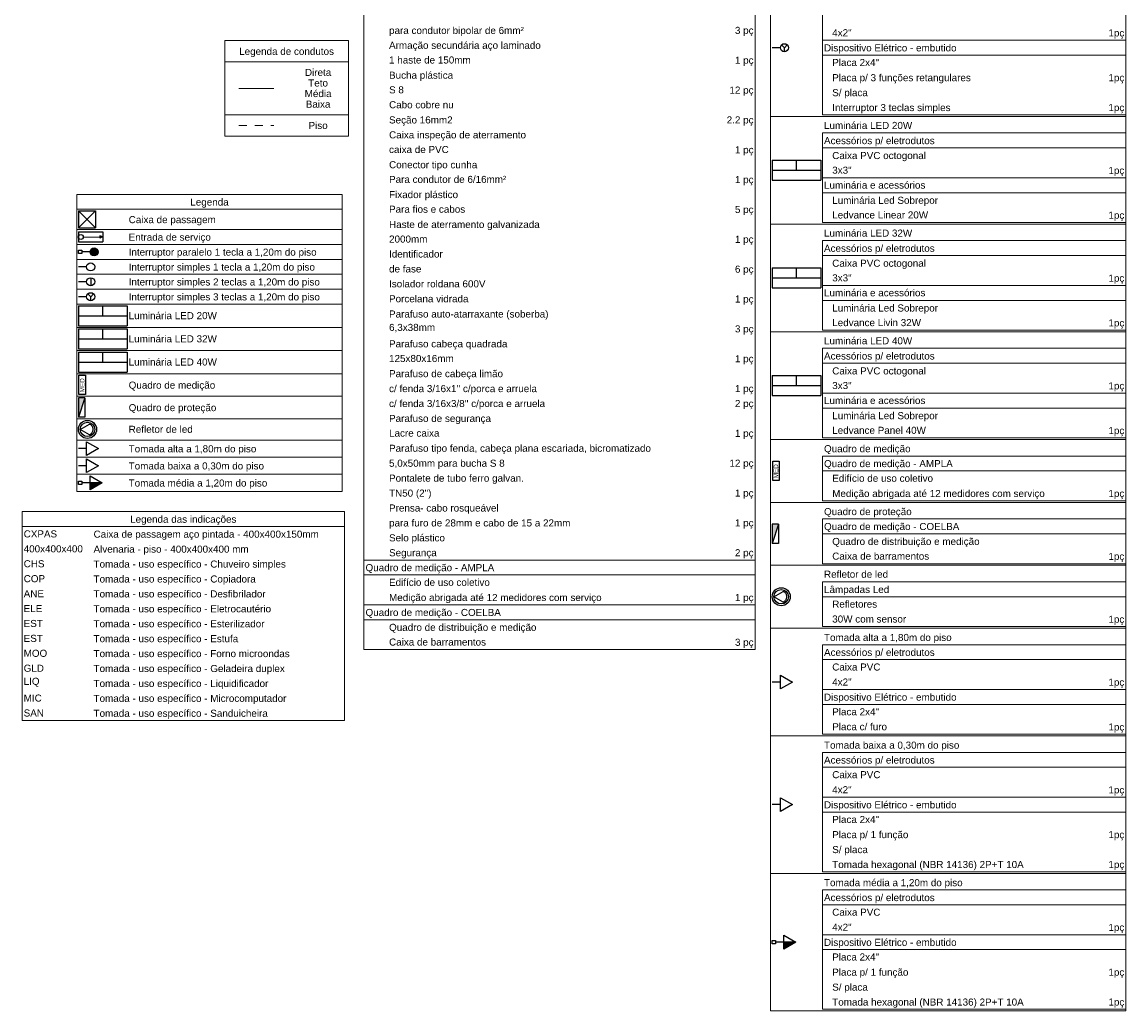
# Model space of a CAD drawing. Header units: feet. Extents: x -18 to 1038, y -110 to 48.
# Tile 114 of 199: x 768 to 785, y -83 to -67. Entities that reach past the tile are written whole.
import ezdxf

# ---------------------------------------------------------------- set-up
doc = ezdxf.new("R2010")
doc.units = ezdxf.units.FT
doc.header["$MEASUREMENT"] = 0
doc.linetypes.add('JIS_02_1.2', pattern=[0.25, 0.125, -0.125])
doc.layers.add('DI-Tabelas', color=7, linetype='Continuous', lineweight=5)
doc.layers.add('P-SIMBOL', color=5, linetype='Continuous')
doc.styles.add('Arial', font='arial.ttf')

msp = doc.modelspace()

# ---------------------------------------------------------------- hatches: boundary and pattern name
at = {"layer": 'P-SIMBOL', "linetype": 'Continuous'}
for points in [[(769.1885, -70.5963), (769.1448, -70.5764), (769.1449, -70.6166)], [(769.0533, -70.7665), (769.0533, -70.829), (768.9908, -70.829), (768.9913, -70.8193), (768.9968, -70.8023), (769.0028, -70.7918), (769.0098, -70.7838), (769.0203, -70.7758), (769.0333, -70.7697), (769.0463, -70.7668), (769.0533, -70.767)], [(769.0533, -70.8915), (769.0533, -70.829), (768.9908, -70.829), (768.9913, -70.8386), (768.9968, -70.8556), (769.0028, -70.8661), (769.0098, -70.8741), (769.0203, -70.8821), (769.0333, -70.8882), (769.0463, -70.8911), (769.0533, -70.8909)], [(769.0533, -70.7665), (769.0533, -70.829), (769.1158, -70.829), (769.1153, -70.8193), (769.1098, -70.8023), (769.1038, -70.7918), (769.0968, -70.7838), (769.0863, -70.7758), (769.0733, -70.7697), (769.0603, -70.7668), (769.0533, -70.767)], [(769.0533, -70.8915), (769.0533, -70.829), (769.1158, -70.829), (769.1153, -70.8386), (769.1098, -70.8556), (769.1038, -70.8661), (769.0968, -70.8741), (769.0863, -70.8821), (769.0733, -70.8882), (769.0603, -70.8911), (769.0533, -70.8909)], [(768.9091, -73.103), (768.8093, -73.103), (768.8093, -73.4039)], [(768.9903, -74.4276), (769.1778, -74.4276), (768.9903, -74.5359)], [(779.724, -75.0722), (779.6241, -75.0722), (779.6241, -75.3731)], [(779.8052, -81.5866), (779.9927, -81.5866), (779.8052, -81.6948)]]:
    msp.add_hatch(color=7, dxfattribs=at).paths.add_polyline_path(points)

# ---------------------------------------------------------------- linework, layer by layer
at = {"layer": 'DI-Tabelas'}
for p, q in [((779.5991, -68.7175), (779.5991, -66.5741)), ((785.1392, -66.5741), (785.1392, -68.7175)), ((773.2605, -67.2576), (773.2605, -67.025)), ((779.3595, -67.025), (779.3595, -67.2576)), ((780.4076, -67.2969), (780.4076, -67.0643)), ((785.1392, -67.0643), (785.1392, -67.2969)), ((773.2605, -67.4902), (773.2605, -67.2576)), ((779.3595, -67.2576), (779.3595, -67.4902)), ((780.4076, -67.5295), (780.4076, -67.2969)), ((785.1392, -67.2969), (785.1392, -67.5295)), ((771.0912, -67.8663), (771.0912, -67.5337)), ((771.0912, -67.5337), (773.0175, -67.5337)), ((773.0175, -67.5337), (773.0175, -67.8663)), ((773.2605, -67.7228), (773.2605, -67.4902)), ((779.3595, -67.4902), (779.3595, -67.7228)), ((784.5847, -67.5295), (780.4076, -67.5295)), ((780.4076, -67.7621), (780.4076, -67.5295)), ((785.1392, -67.5295), (784.5847, -67.5295)), ((785.1392, -67.5295), (785.1392, -67.7621)), ((773.2605, -67.9554), (773.2605, -67.7228)), ((779.3595, -67.7228), (779.3595, -67.9554)), ((785.1392, -67.7621), (780.4076, -67.7621)), ((780.4076, -67.9947), (780.4076, -67.7621)), ((785.1392, -67.7621), (785.1392, -67.9947)), ((773.0175, -67.8663), (771.0912, -67.8663)), ((771.0912, -68.6939), (771.0912, -67.8663)), ((773.0175, -67.8663), (773.0175, -68.6939)), ((773.2605, -68.188), (773.2605, -67.9554)), ((779.3595, -67.9554), (779.3595, -68.188)), ((780.4076, -68.2273), (780.4076, -67.9947)), ((785.1392, -67.9947), (785.1392, -68.2273)), ((773.2605, -68.4206), (773.2605, -68.188)), ((779.3595, -68.188), (779.3595, -68.4206)), ((780.4076, -68.4599), (780.4076, -68.2273)), ((785.1392, -68.2273), (785.1392, -68.4599)), ((773.2605, -68.6532), (773.2605, -68.4206)), ((779.3595, -68.4206), (779.3595, -68.6532)), ((780.4076, -68.6925), (780.4076, -68.4599)), ((785.1392, -68.4599), (785.1392, -68.6925)), ((773.2605, -68.8858), (773.2605, -68.6532)), ((779.3595, -68.6532), (779.3595, -68.8858)), ((772.0742, -68.6939), (771.0912, -68.6939)), ((771.0912, -69.0265), (771.0912, -68.6939)), ((773.0175, -68.6939), (772.0742, -68.6939)), ((773.0175, -68.6939), (773.0175, -69.0265)), ((780.3826, -68.7175), (779.5991, -68.7175)), ((779.5991, -70.3957), (779.5991, -68.7175)), ((785.1392, -68.7175), (780.3826, -68.7175)), ((784.5847, -68.6925), (780.4076, -68.6925)), ((785.1392, -68.6925), (784.5847, -68.6925)), ((785.1392, -68.7175), (785.1392, -70.3957)), ((773.2605, -69.1184), (773.2605, -68.8858)), ((779.3595, -68.8858), (779.3595, -69.1184)), ((785.1392, -68.9751), (780.4076, -68.9751)), ((780.4076, -69.2077), (780.4076, -68.9751)), ((785.1392, -68.9751), (785.1392, -69.2077)), ((772.0742, -69.0265), (771.0912, -69.0265)), ((773.0175, -69.0265), (772.0742, -69.0265)), ((773.2605, -69.351), (773.2605, -69.1184)), ((779.3595, -69.1184), (779.3595, -69.351)), ((785.1392, -69.2077), (780.4076, -69.2077)), ((780.4076, -69.4403), (780.4076, -69.2077)), ((785.1392, -69.2077), (785.1392, -69.4403)), ((773.2605, -69.5836), (773.2605, -69.351)), ((779.3595, -69.351), (779.3595, -69.5836)), ((780.4076, -69.6729), (780.4076, -69.4403)), ((785.1392, -69.4403), (785.1392, -69.6729)), ((773.2605, -69.8162), (773.2605, -69.5836)), ((779.3595, -69.5836), (779.3595, -69.8162)), ((784.7917, -69.6729), (780.4076, -69.6729)), ((780.4076, -69.9055), (780.4076, -69.6729)), ((785.1392, -69.6729), (784.7917, -69.6729)), ((785.1392, -69.6729), (785.1392, -69.9055)), ((773.2605, -70.0488), (773.2605, -69.8162)), ((779.3595, -69.8162), (779.3595, -70.0488)), ((768.7843, -70.1651), (768.7843, -69.9325)), ((768.7843, -69.9325), (772.9211, -69.9325)), ((772.9211, -69.9325), (772.9211, -70.1651)), ((785.1392, -69.9055), (780.4076, -69.9055)), ((780.4076, -70.1381), (780.4076, -69.9055)), ((785.1392, -69.9055), (785.1392, -70.1381)), ((772.9211, -70.1651), (768.7843, -70.1651)), ((768.7843, -70.4801), (768.7843, -70.1651)), ((772.9211, -70.1651), (772.9211, -70.4801)), ((773.2605, -70.2814), (773.2605, -70.0488)), ((779.3595, -70.0488), (779.3595, -70.2814)), ((780.4076, -70.3707), (780.4076, -70.1381)), ((785.1392, -70.1381), (785.1392, -70.3707)), ((773.2605, -70.514), (773.2605, -70.2814)), ((779.3595, -70.2814), (779.3595, -70.514)), ((784.7917, -70.3707), (780.4076, -70.3707)), ((785.1392, -70.3707), (784.7917, -70.3707)), ((769.5678, -70.4801), (768.7843, -70.4801)), ((768.7843, -70.7127), (768.7843, -70.4801)), ((772.9211, -70.4801), (769.5678, -70.4801)), ((772.9211, -70.4801), (772.9211, -70.7127)), ((773.2605, -70.7466), (773.2605, -70.514)), ((779.3595, -70.514), (779.3595, -70.7466)), ((780.3826, -70.3957), (779.5991, -70.3957)), ((779.5991, -72.0739), (779.5991, -70.3957)), ((785.1392, -70.3957), (780.3826, -70.3957)), ((785.1392, -70.3957), (785.1392, -72.0739)), ((769.5678, -70.7127), (768.7843, -70.7127)), ((768.7843, -70.9453), (768.7843, -70.7127)), ((772.9211, -70.7127), (769.5678, -70.7127)), ((772.9211, -70.7127), (772.9211, -70.9453)), ((785.1392, -70.6533), (780.4076, -70.6533)), ((780.4076, -70.8859), (780.4076, -70.6533)), ((785.1392, -70.6533), (785.1392, -70.8859)), ((773.2605, -70.9792), (773.2605, -70.7466)), ((779.3595, -70.7466), (779.3595, -70.9792)), ((785.1392, -70.8859), (780.4076, -70.8859)), ((780.4076, -71.1185), (780.4076, -70.8859)), ((785.1392, -70.8859), (785.1392, -71.1185)), ((769.5678, -70.9453), (768.7843, -70.9453)), ((768.7843, -71.1779), (768.7843, -70.9453)), ((772.9211, -70.9453), (769.5678, -70.9453)), ((772.9211, -70.9453), (772.9211, -71.1779)), ((773.2605, -71.2118), (773.2605, -70.9792)), ((779.3595, -70.9792), (779.3595, -71.2118)), ((769.5678, -71.1779), (768.7843, -71.1779)), ((768.7843, -71.4105), (768.7843, -71.1779)), ((772.9211, -71.1779), (769.5678, -71.1779)), ((772.9211, -71.1779), (772.9211, -71.4105)), ((773.2605, -71.4444), (773.2605, -71.2118)), ((779.3595, -71.2118), (779.3595, -71.4444)), ((780.4076, -71.3511), (780.4076, -71.1185)), ((785.1392, -71.1185), (785.1392, -71.3511)), ((769.5678, -71.4105), (768.7843, -71.4105)), ((768.7843, -71.6431), (768.7843, -71.4105)), ((772.9211, -71.4105), (769.5678, -71.4105)), ((772.9211, -71.4105), (772.9211, -71.6431)), ((784.7917, -71.3511), (780.4076, -71.3511)), ((780.4076, -71.5837), (780.4076, -71.3511)), ((785.1392, -71.3511), (784.7917, -71.3511)), ((785.1392, -71.3511), (785.1392, -71.5837)), ((773.2605, -71.677), (773.2605, -71.4444)), ((779.3595, -71.4444), (779.3595, -71.677)), ((785.1392, -71.5837), (780.4076, -71.5837)), ((780.4076, -71.8163), (780.4076, -71.5837)), ((785.1392, -71.5837), (785.1392, -71.8163)), ((769.5678, -71.6431), (768.7843, -71.6431)), ((768.7843, -72.0044), (768.7843, -71.6431)), ((772.9211, -71.6431), (769.5678, -71.6431)), ((772.9211, -71.6431), (772.9211, -72.0044)), ((773.2605, -71.9096), (773.2605, -71.677)), ((779.3595, -71.677), (779.3595, -71.9096)), ((773.2605, -72.1422), (773.2605, -71.9096)), ((779.3595, -71.9096), (779.3595, -72.1422)), ((780.4076, -72.0489), (780.4076, -71.8163)), ((785.1392, -71.8163), (785.1392, -72.0489)), ((769.5678, -72.0044), (768.7843, -72.0044)), ((768.7843, -72.3657), (768.7843, -72.0044)), ((772.9211, -72.0044), (769.5678, -72.0044)), ((772.9211, -72.0044), (772.9211, -72.3657)), ((780.3826, -72.0739), (779.5991, -72.0739)), ((779.5991, -73.7521), (779.5991, -72.0739)), ((785.1392, -72.0739), (780.3826, -72.0739)), ((784.7917, -72.0489), (780.4076, -72.0489)), ((785.1392, -72.0489), (784.7917, -72.0489)), ((785.1392, -72.0739), (785.1392, -73.7521)), ((773.2605, -72.3748), (773.2605, -72.1422)), ((779.3595, -72.1422), (779.3595, -72.3748)), ((769.5678, -72.3657), (768.7843, -72.3657)), ((768.7843, -72.7271), (768.7843, -72.3657)), ((772.9211, -72.3657), (769.5678, -72.3657)), ((772.9211, -72.3657), (772.9211, -72.7271)), ((773.2605, -72.6074), (773.2605, -72.3748)), ((779.3595, -72.3748), (779.3595, -72.6074)), ((785.1392, -72.3315), (780.4076, -72.3315)), ((780.4076, -72.5641), (780.4076, -72.3315)), ((785.1392, -72.3315), (785.1392, -72.5641)), ((773.2605, -72.84), (773.2605, -72.6074)), ((779.3595, -72.6074), (779.3595, -72.84)), ((785.1392, -72.5641), (780.4076, -72.5641)), ((780.4076, -72.7967), (780.4076, -72.5641)), ((785.1392, -72.5641), (785.1392, -72.7967)), ((769.5678, -72.7271), (768.7843, -72.7271)), ((768.7843, -73.078), (768.7843, -72.7271)), ((772.9211, -72.7271), (769.5678, -72.7271)), ((772.9211, -72.7271), (772.9211, -73.078)), ((773.2605, -73.0726), (773.2605, -72.84)), ((779.3595, -72.84), (779.3595, -73.0726)), ((780.4076, -73.0293), (780.4076, -72.7967)), ((785.1392, -72.7967), (785.1392, -73.0293)), ((769.5678, -73.078), (768.7843, -73.078)), ((768.7843, -73.4289), (768.7843, -73.078)), ((772.9211, -73.078), (769.5678, -73.078)), ((772.9211, -73.078), (772.9211, -73.4289)), ((773.2605, -73.3052), (773.2605, -73.0726)), ((779.3595, -73.0726), (779.3595, -73.3052)), ((784.7917, -73.0293), (780.4076, -73.0293)), ((780.4076, -73.2619), (780.4076, -73.0293)), ((785.1392, -73.0293), (784.7917, -73.0293)), ((785.1392, -73.0293), (785.1392, -73.2619)), ((773.2605, -73.5378), (773.2605, -73.3052)), ((779.3595, -73.3052), (779.3595, -73.5378)), ((785.1392, -73.2619), (780.4076, -73.2619)), ((780.4076, -73.4945), (780.4076, -73.2619)), ((785.1392, -73.2619), (785.1392, -73.4945)), ((769.5678, -73.4289), (768.7843, -73.4289)), ((768.7843, -73.7614), (768.7843, -73.4289)), ((772.9211, -73.4289), (769.5678, -73.4289)), ((772.9211, -73.4289), (772.9211, -73.7614)), ((773.2605, -73.7704), (773.2605, -73.5378)), ((779.3595, -73.5378), (779.3595, -73.7704)), ((780.4076, -73.7271), (780.4076, -73.4945)), ((785.1392, -73.4945), (785.1392, -73.7271)), ((769.5678, -73.7614), (768.7843, -73.7614)), ((768.7843, -74.0279), (768.7843, -73.7614)), ((772.9211, -73.7614), (769.5678, -73.7614)), ((772.9211, -73.7614), (772.9211, -74.0279)), ((773.2605, -74.003), (773.2605, -73.7704)), ((779.3595, -73.7704), (779.3595, -74.003)), ((780.3826, -73.7521), (779.5991, -73.7521)), ((779.5991, -74.7325), (779.5991, -73.7521)), ((785.1392, -73.7521), (780.3826, -73.7521)), ((784.7917, -73.7271), (780.4076, -73.7271)), ((785.1392, -73.7271), (784.7917, -73.7271)), ((785.1392, -73.7521), (785.1392, -74.7325)), ((769.5678, -74.0279), (768.7843, -74.0279)), ((768.7843, -74.2944), (768.7843, -74.0279)), ((772.9211, -74.0279), (769.5678, -74.0279)), ((772.9211, -74.0279), (772.9211, -74.2944)), ((773.2605, -74.2356), (773.2605, -74.003)), ((779.3595, -74.003), (779.3595, -74.2356)), ((785.1392, -74.0097), (780.4076, -74.0097)), ((780.4076, -74.2423), (780.4076, -74.0097)), ((785.1392, -74.0097), (785.1392, -74.2423)), ((769.5678, -74.2944), (768.7843, -74.2944)), ((768.7843, -74.5609), (768.7843, -74.2944)), ((772.9211, -74.2944), (769.5678, -74.2944)), ((772.9211, -74.2944), (772.9211, -74.5609)), ((773.2605, -74.4682), (773.2605, -74.2356)), ((779.3595, -74.2356), (779.3595, -74.4682)), ((785.1392, -74.2423), (780.4076, -74.2423)), ((780.4076, -74.4749), (780.4076, -74.2423)), ((785.1392, -74.2423), (785.1392, -74.4749)), ((773.2605, -74.7008), (773.2605, -74.4682)), ((779.3595, -74.4682), (779.3595, -74.7008)), ((780.4076, -74.7075), (780.4076, -74.4749)), ((785.1392, -74.4749), (785.1392, -74.7075)), ((769.5678, -74.5609), (768.7843, -74.5609)), ((772.9211, -74.5609), (769.5678, -74.5609)), ((773.2605, -74.9334), (773.2605, -74.7008)), ((779.3595, -74.7008), (779.3595, -74.9334)), ((780.3826, -74.7325), (779.5991, -74.7325)), ((779.5991, -75.7129), (779.5991, -74.7325)), ((785.1392, -74.7325), (780.3826, -74.7325)), ((784.7917, -74.7075), (780.4076, -74.7075)), ((785.1392, -74.7075), (784.7917, -74.7075)), ((785.1392, -74.7325), (785.1392, -75.7129)), ((767.9309, -74.8765), (772.9572, -74.8765)), ((767.9309, -74.8765), (767.9309, -75.1091)), ((772.9572, -74.8765), (772.9572, -75.1091)), ((773.2605, -75.166), (773.2605, -74.9334)), ((779.3595, -74.9334), (779.3595, -75.166)), ((785.1392, -74.9901), (780.4076, -74.9901)), ((780.4076, -75.2227), (780.4076, -74.9901)), ((785.1392, -74.9901), (785.1392, -75.2227)), ((772.9572, -75.1091), (767.9309, -75.1091)), ((767.9309, -75.1091), (767.9309, -75.3417)), ((772.9572, -75.1091), (772.9572, -75.3417)), ((773.2605, -75.3986), (773.2605, -75.166)), ((779.3595, -75.166), (779.3595, -75.3986)), ((767.9309, -75.3417), (767.9309, -75.5743)), ((772.9572, -75.3417), (772.9572, -75.5743)), ((785.1392, -75.2227), (780.4076, -75.2227)), ((780.4076, -75.4553), (780.4076, -75.2227)), ((785.1392, -75.2227), (785.1392, -75.4553)), ((773.2605, -75.6312), (773.2605, -75.3986)), ((779.3595, -75.3986), (779.3595, -75.6312)), ((780.4076, -75.6879), (780.4076, -75.4553)), ((785.1392, -75.4553), (785.1392, -75.6879)), ((767.9309, -75.5743), (767.9309, -75.8069)), ((772.9572, -75.5743), (772.9572, -75.8069)), ((773.6269, -75.6312), (773.2605, -75.6312)), ((773.2605, -75.8638), (773.2605, -75.6312)), ((777.3469, -75.6312), (773.6269, -75.6312)), ((779.3595, -75.6312), (777.3469, -75.6312)), ((779.3595, -75.6312), (779.3595, -75.8638)), ((780.3826, -75.7129), (779.5991, -75.7129)), ((779.5991, -76.6933), (779.5991, -75.7129)), ((785.1392, -75.7129), (780.3826, -75.7129)), ((784.5332, -75.6879), (780.4076, -75.6879)), ((785.1392, -75.6879), (784.5332, -75.6879)), ((785.1392, -75.7129), (785.1392, -76.6933)), ((767.9309, -75.8069), (767.9309, -76.0395)), ((772.9572, -75.8069), (772.9572, -76.0395)), ((779.3595, -75.8638), (773.2605, -75.8638)), ((773.2605, -76.0964), (773.2605, -75.8638)), ((779.3595, -75.8638), (779.3595, -76.0964)), ((767.9309, -76.0395), (767.9309, -76.2721)), ((772.9572, -76.0395), (772.9572, -76.2721)), ((785.1392, -75.9705), (780.4076, -75.9705)), ((780.4076, -76.2031), (780.4076, -75.9705)), ((785.1392, -75.9705), (785.1392, -76.2031)), ((773.2605, -76.329), (773.2605, -76.0964)), ((779.3595, -76.0964), (779.3595, -76.329)), ((785.1392, -76.2031), (780.4076, -76.2031)), ((780.4076, -76.4357), (780.4076, -76.2031)), ((785.1392, -76.2031), (785.1392, -76.4357)), ((767.9309, -76.2721), (767.9309, -76.5047)), ((772.9572, -76.2721), (772.9572, -76.5047)), ((773.6269, -76.329), (773.2605, -76.329)), ((773.2605, -76.5616), (773.2605, -76.329)), ((777.3469, -76.329), (773.6269, -76.329)), ((779.3595, -76.329), (777.3469, -76.329)), ((779.3595, -76.329), (779.3595, -76.5616)), ((767.9309, -76.5047), (767.9309, -76.7373)), ((772.9572, -76.5047), (772.9572, -76.7373)), ((779.3595, -76.5616), (773.2605, -76.5616)), ((773.2605, -76.7942), (773.2605, -76.5616)), ((779.3595, -76.5616), (779.3595, -76.7942)), ((780.4076, -76.6683), (780.4076, -76.4357)), ((785.1392, -76.4357), (785.1392, -76.6683)), ((767.9309, -76.7373), (767.9309, -76.9699)), ((772.9572, -76.7373), (772.9572, -76.9699)), ((780.3826, -76.6933), (779.5991, -76.6933)), ((779.5991, -78.3715), (779.5991, -76.6933)), ((785.1392, -76.6933), (780.3826, -76.6933)), ((784.7917, -76.6683), (780.4076, -76.6683)), ((785.1392, -76.6683), (784.7917, -76.6683)), ((785.1392, -76.6933), (785.1392, -78.3715)), ((773.2605, -77.0268), (773.2605, -76.7942)), ((779.3595, -76.7942), (779.3595, -77.0268)), ((767.9309, -76.9699), (767.9309, -77.2025)), ((772.9572, -76.9699), (772.9572, -77.2025)), ((773.6269, -77.0268), (773.2605, -77.0268)), ((777.3469, -77.0268), (773.6269, -77.0268)), ((779.3595, -77.0268), (777.3469, -77.0268)), ((785.1392, -76.9509), (780.4076, -76.9509)), ((780.4076, -77.1835), (780.4076, -76.9509)), ((785.1392, -76.9509), (785.1392, -77.1835)), ((767.9309, -77.2025), (767.9309, -77.4351)), ((772.9572, -77.2025), (772.9572, -77.4351)), ((785.1392, -77.1835), (780.4076, -77.1835)), ((780.4076, -77.4161), (780.4076, -77.1835)), ((785.1392, -77.1835), (785.1392, -77.4161)), ((767.9309, -77.4351), (767.9309, -77.6677)), ((772.9572, -77.4351), (772.9572, -77.6677)), ((780.4076, -77.6487), (780.4076, -77.4161)), ((785.1392, -77.4161), (785.1392, -77.6487)), ((767.9309, -77.6677), (767.9309, -77.9003)), ((772.9572, -77.6677), (772.9572, -77.9003)), ((784.3687, -77.6487), (780.4076, -77.6487)), ((780.4076, -77.8813), (780.4076, -77.6487)), ((785.1392, -77.6487), (784.3687, -77.6487)), ((785.1392, -77.6487), (785.1392, -77.8813)), ((767.9309, -77.9003), (767.9309, -78.1329)), ((772.9572, -77.9003), (772.9572, -78.1329)), ((785.1392, -77.8813), (780.4076, -77.8813)), ((780.4076, -78.1139), (780.4076, -77.8813)), ((785.1392, -77.8813), (785.1392, -78.1139)), ((780.4076, -78.3465), (780.4076, -78.1139)), ((785.1392, -78.1139), (785.1392, -78.3465)), ((769.0208, -78.1329), (767.9309, -78.1329)), ((772.9572, -78.1329), (769.0208, -78.1329)), ((780.3826, -78.3715), (779.5991, -78.3715)), ((779.5991, -80.5149), (779.5991, -78.3715)), ((785.1392, -78.3715), (780.3826, -78.3715)), ((784.3687, -78.3465), (780.4076, -78.3465)), ((785.1392, -78.3465), (784.3687, -78.3465)), ((785.1392, -78.3715), (785.1392, -80.5149)), ((785.1392, -78.6291), (780.4076, -78.6291)), ((780.4076, -78.8617), (780.4076, -78.6291)), ((785.1392, -78.6291), (785.1392, -78.8617)), ((785.1392, -78.8617), (780.4076, -78.8617)), ((780.4076, -79.0943), (780.4076, -78.8617)), ((785.1392, -78.8617), (785.1392, -79.0943)), ((780.4076, -79.3269), (780.4076, -79.0943)), ((785.1392, -79.0943), (785.1392, -79.3269)), ((784.7917, -79.3269), (780.4076, -79.3269)), ((780.4076, -79.5595), (780.4076, -79.3269)), ((785.1392, -79.3269), (784.7917, -79.3269)), ((785.1392, -79.3269), (785.1392, -79.5595)), ((785.1392, -79.5595), (780.4076, -79.5595)), ((780.4076, -79.7921), (780.4076, -79.5595)), ((785.1392, -79.5595), (785.1392, -79.7921)), ((780.4076, -80.0247), (780.4076, -79.7921)), ((785.1392, -79.7921), (785.1392, -80.0247)), ((780.4076, -80.2573), (780.4076, -80.0247)), ((785.1392, -80.0247), (785.1392, -80.2573)), ((780.4076, -80.4899), (780.4076, -80.2573)), ((785.1392, -80.2573), (785.1392, -80.4899)), ((780.3826, -80.5149), (779.5991, -80.5149)), ((779.5991, -82.6583), (779.5991, -80.5149)), ((785.1392, -80.5149), (780.3826, -80.5149)), ((784.7917, -80.4899), (780.4076, -80.4899)), ((785.1392, -80.4899), (784.7917, -80.4899)), ((785.1392, -80.5149), (785.1392, -82.6583)), ((785.1392, -80.7725), (780.4076, -80.7725)), ((780.4076, -81.0051), (780.4076, -80.7725)), ((785.1392, -80.7725), (785.1392, -81.0051)), ((785.1392, -81.0051), (780.4076, -81.0051)), ((780.4076, -81.2377), (780.4076, -81.0051)), ((785.1392, -81.0051), (785.1392, -81.2377)), ((780.4076, -81.4703), (780.4076, -81.2377)), ((785.1392, -81.2377), (785.1392, -81.4703)), ((784.7917, -81.4703), (780.4076, -81.4703)), ((780.4076, -81.7029), (780.4076, -81.4703)), ((785.1392, -81.4703), (784.7917, -81.4703)), ((785.1392, -81.4703), (785.1392, -81.7029)), ((785.1392, -81.7029), (780.4076, -81.7029)), ((780.4076, -81.9355), (780.4076, -81.7029)), ((785.1392, -81.7029), (785.1392, -81.9355)), ((780.4076, -82.1681), (780.4076, -81.9355)), ((785.1392, -81.9355), (785.1392, -82.1681)), ((780.4076, -82.4007), (780.4076, -82.1681)), ((785.1392, -82.1681), (785.1392, -82.4007)), ((780.4076, -82.6333), (780.4076, -82.4007)), ((785.1392, -82.4007), (785.1392, -82.6333)), ((780.3826, -82.6583), (779.5991, -82.6583)), ((785.1392, -82.6583), (780.3826, -82.6583)), ((784.7917, -82.6333), (780.4076, -82.6333)), ((785.1392, -82.6333), (784.7917, -82.6333))]:
    msp.add_line(p, q, dxfattribs=at)
at = {"layer": 'DI-Tabelas', "color": 7, "linetype": 'Continuous'}
msp.add_line((771.3077, -68.2801), (771.8577, -68.2801), dxfattribs=at)
at = {"layer": 'DI-Tabelas', "color": 7, "linetype": 'JIS_02_1.2'}
msp.add_line((771.3077, -68.8602), (771.8577, -68.8602), dxfattribs=at)
at = {"layer": 'P-SIMBOL', "color": 7}
for p, q in [((779.8151, -67.6458), (779.7706, -67.6016)), ((779.8151, -67.6458), (779.8591, -67.6016)), ((779.7526, -67.6458), (779.6241, -67.6458)), ((779.8151, -67.7083), (779.8151, -67.6458)), ((779.6241, -69.4009), (779.6241, -69.7122)), ((779.6241, -69.4009), (780.3826, -69.4009)), ((780.0034, -69.5566), (780.0034, -69.4009)), ((780.3826, -69.4009), (780.3826, -69.7122)), ((779.6241, -69.5566), (780.3826, -69.5566)), ((779.6241, -69.7122), (780.3826, -69.7122)), ((768.8093, -70.1901), (769.0742, -70.1901)), ((768.8093, -70.1901), (768.8093, -70.4551)), ((768.8093, -70.1901), (769.0742, -70.4551)), ((769.0742, -70.1901), (768.8093, -70.4551)), ((769.0742, -70.1901), (769.0742, -70.4551)), ((768.8093, -70.4551), (769.0742, -70.4551)), ((768.8093, -70.5185), (768.8093, -70.6742)), ((768.8093, -70.5185), (769.1885, -70.5185)), ((769.1885, -70.5185), (769.1885, -70.6742)), ((768.8093, -70.6742), (769.1885, -70.6742)), ((768.8843, -70.5963), (769.1449, -70.5965)), ((769.1885, -70.5964), (769.1448, -70.5764)), ((769.1448, -70.5764), (769.1449, -70.6166)), ((769.1885, -70.5964), (769.1449, -70.6166)), ((768.8093, -70.8555), (768.8093, -70.8024)), ((768.8093, -70.8024), (768.8623, -70.8024)), ((768.8623, -70.8555), (768.8093, -70.8555)), ((768.8623, -70.8024), (768.8623, -70.8555)), ((768.9908, -70.829), (768.8623, -70.829)), ((769.0533, -70.7665), (769.0533, -70.8915)), ((768.9377, -71.0616), (768.8093, -71.0616)), ((769.0002, -71.2317), (769.0002, -71.3567)), ((779.6241, -71.0791), (779.6241, -71.3904)), ((779.6241, -71.0791), (780.3826, -71.0791)), ((779.6241, -71.2348), (780.3826, -71.2348)), ((780.0034, -71.2348), (780.0034, -71.0791)), ((780.3826, -71.0791), (780.3826, -71.3904)), ((768.9377, -71.2942), (768.8093, -71.2942)), ((779.6241, -71.3904), (780.3826, -71.3904)), ((768.9377, -71.5268), (768.8093, -71.5268)), ((769.0002, -71.5268), (768.9557, -71.4826)), ((769.0002, -71.5268), (769.0443, -71.4826)), ((769.0002, -71.5893), (769.0002, -71.5268)), ((768.8093, -71.6681), (768.8093, -71.9794)), ((768.8093, -71.6681), (769.5678, -71.6681)), ((769.1885, -71.8237), (769.1885, -71.6681)), ((769.5678, -71.6681), (769.5678, -71.9794)), ((768.8093, -71.8237), (769.5678, -71.8237)), ((768.8093, -71.9794), (769.5678, -71.9794)), ((768.8093, -72.0294), (768.8093, -72.3407)), ((768.8093, -72.0294), (769.5678, -72.0294)), ((769.1885, -72.1851), (769.1885, -72.0294)), ((769.5678, -72.0294), (769.5678, -72.3407)), ((768.8093, -72.1851), (769.5678, -72.1851)), ((768.8093, -72.3407), (769.5678, -72.3407)), ((768.8093, -72.3907), (768.8093, -72.7021)), ((768.8093, -72.3907), (769.5678, -72.3907)), ((769.1885, -72.5464), (769.1885, -72.3907)), ((769.5678, -72.3907), (769.5678, -72.7021)), ((768.8093, -72.5464), (769.5678, -72.5464)), ((768.8093, -72.7021), (769.5678, -72.7021)), ((779.6241, -72.7573), (779.6241, -73.0686)), ((779.6241, -72.7573), (780.3826, -72.7573)), ((780.0034, -72.913), (780.0034, -72.7573)), ((780.3826, -72.7573), (780.3826, -73.0686)), ((779.6241, -72.913), (780.3826, -72.913)), ((768.9091, -73.103), (768.8093, -73.103)), ((768.8093, -73.103), (768.8093, -73.4039)), ((768.9091, -73.103), (768.8093, -73.4039)), ((768.9091, -73.103), (768.9091, -73.4039)), ((779.6241, -73.0686), (780.3826, -73.0686)), ((768.9091, -73.4039), (768.8093, -73.4039)), ((768.838, -73.5951), (768.981, -73.5121)), ((768.981, -73.6776), (768.838, -73.5951)), ((768.9373, -73.7864), (769.1248, -73.8946)), ((768.9373, -74.0029), (768.9373, -73.7864)), ((768.9373, -73.8946), (768.8093, -73.8946)), ((769.1248, -73.8946), (768.9373, -74.0029)), ((768.9373, -74.1611), (768.8093, -74.1611)), ((768.9373, -74.0529), (769.1248, -74.1611)), ((768.9373, -74.2694), (768.9373, -74.0529)), ((769.1248, -74.1611), (768.9373, -74.2694)), ((768.9903, -74.3194), (769.1778, -74.4276)), ((768.9903, -74.5359), (768.9903, -74.3194)), ((768.8093, -74.4541), (768.8093, -74.4011)), ((768.8093, -74.4011), (768.8623, -74.4011)), ((768.8623, -74.4541), (768.8093, -74.4541)), ((768.8623, -74.4011), (768.8623, -74.4541)), ((768.9903, -74.4276), (768.8623, -74.4276)), ((769.1778, -74.4276), (768.9903, -74.4276)), ((769.1778, -74.4276), (768.9903, -74.5359)), ((779.724, -75.0722), (779.6241, -75.0722)), ((779.6241, -75.0722), (779.6241, -75.3731)), ((779.724, -75.0722), (779.6241, -75.3731)), ((779.724, -75.0722), (779.724, -75.3731)), ((779.724, -75.3731), (779.6241, -75.3731)), ((779.6529, -76.2031), (779.7959, -76.1201)), ((779.7959, -76.2856), (779.6529, -76.2031)), ((779.7521, -77.4241), (779.9396, -77.5324)), ((779.7521, -77.6406), (779.7521, -77.4241)), ((779.7521, -77.5324), (779.6241, -77.5324)), ((779.9396, -77.5324), (779.7521, -77.6406)), ((779.7521, -79.4432), (779.6241, -79.4432)), ((779.7521, -79.3349), (779.9396, -79.4432)), ((779.7521, -79.5514), (779.7521, -79.3349)), ((779.9396, -79.4432), (779.7521, -79.5514)), ((779.6241, -81.6131), (779.6241, -81.5601)), ((779.6241, -81.5601), (779.6772, -81.5601)), ((779.6772, -81.5601), (779.6772, -81.6131)), ((779.8052, -81.4783), (779.9927, -81.5866)), ((779.8052, -81.6948), (779.8052, -81.4783)), ((779.6772, -81.6131), (779.6241, -81.6131)), ((779.8052, -81.5866), (779.6772, -81.5866)), ((779.9927, -81.5866), (779.8052, -81.5866)), ((779.9927, -81.5866), (779.8052, -81.6948))]:
    msp.add_line(p, q, dxfattribs=at)
for points in [[(768.8179, -72.7521), (768.9179, -72.7521), (768.9179, -73.053), (768.8179, -73.053), (768.8179, -72.7521)], [(768.9811, -73.6777), (768.9919, -73.6729), (769.002, -73.6666), (769.0112, -73.659), (769.0192, -73.6502), (769.026, -73.6405), (769.0314, -73.6299), (769.0354, -73.6186), (769.0378, -73.607), (769.0386, -73.5951), (769.0378, -73.5833), (769.0354, -73.5716), (769.0314, -73.5604), (769.026, -73.5498), (769.0192, -73.54), (769.0112, -73.5313), (769.002, -73.5237), (768.9919, -73.5174), (768.9811, -73.5125)], [(779.6328, -74.0918), (779.7328, -74.0918), (779.7328, -74.3927), (779.6328, -74.3927), (779.6328, -74.0918)], [(779.796, -76.2857), (779.8068, -76.2808), (779.8169, -76.2745), (779.8261, -76.2669), (779.8341, -76.2582), (779.8409, -76.2484), (779.8463, -76.2378), (779.8503, -76.2266), (779.8527, -76.2149), (779.8535, -76.2031), (779.8527, -76.1912), (779.8503, -76.1795), (779.8463, -76.1683), (779.8409, -76.1577), (779.8341, -76.148), (779.8261, -76.1392), (779.8169, -76.1316), (779.8068, -76.1253), (779.796, -76.1205)]]:
    msp.add_lwpolyline(points, dxfattribs=at)
for centre, radius in [((779.8151, -67.6458), 0.0625), ((768.8468, -70.5963), 0.0375), ((769.0533, -70.829), 0.0625), ((769.0002, -71.0616), 0.0625), ((769.0002, -71.2942), 0.0625), ((769.0002, -71.5268), 0.0625), ((768.9505, -73.5951), 0.1412), ((768.9505, -73.5951), 0.1125), ((779.7654, -76.2031), 0.1412), ((779.7654, -76.2031), 0.1125)]:
    msp.add_circle(centre, radius, dxfattribs=at)

# ---------------------------------------------------------------- texts
at = {"layer": 'DI-Tabelas', "char_height": 0.11, "line_spacing_factor": 0.6, "style": 'Arial'}
for s, insert, width, attachment_point in [('para condutor bipolar de 6mm²', (773.6519, -67.4652), 4.201296, 7), ('3 pç', (779.3345, -67.4652), 0.580854, 9), ('   4x2"', (780.4326, -67.4682), 0.860716, 7), ('1pç', (785.1142, -67.5045), 0.495503, 9), ('Armação secundária aço laminado', (773.6519, -67.6978), 4.731509, 7), ('Dispositivo Elétrico - embutido', (780.4326, -67.7371), 4.133049, 7), ('Legenda de condutos', (772.0544, -67.7913), 2.955747, 8), ('1 haste de 150mm', (773.6519, -67.8941), 2.545091, 7), ('1 pç', (779.3345, -67.9304), 0.580854, 9), ('   Placa 2x4"', (780.4326, -67.9334), 1.714893, 7), ('Direta', (772.5459, -68.0876), 0.819634, 8), ('Teto', (772.5459, -68.2526), 0.614893, 8), ('Bucha plástica', (773.6519, -68.163), 1.99878, 7), ('   Placa p/ 3 funções retangulares', (780.4326, -68.2023), 4.577744, 7), ('1pç', (785.1142, -68.2023), 0.495503, 9), ('Média', (772.5459, -68.4176), 0.836905, 8), ('S 8', (773.6519, -68.3593), 0.461296, 7), ('12 pç', (779.3345, -68.3956), 0.751723, 9), ('   S/ placa', (780.4326, -68.4349), 1.366448, 7), ('Baixa', (772.5459, -68.5826), 0.768826, 8), ('Cabo cobre nu', (773.6519, -68.5919), 2.015716, 7), ('   Interruptor 3 teclas simples', (780.4326, -68.6675), 3.944909, 7), ('1pç', (785.1142, -68.6675), 0.495503, 9), ('Piso', (772.5459, -68.9152), 0.597957, 8), ('Seção 16mm2', (773.6519, -68.8608), 1.981509, 7), ('2.2 pç', (779.3345, -68.8608), 0.837073, 9), ('Luminária LED 20W', (780.4326, -68.9138), 2.749665, 7), ('Caixa inspeção de aterramento', (773.6519, -69.0934), 4.270213, 7), ('caixa de PVC', (773.6519, -69.2897), 1.862119, 7), ('Acessórios p/ eletrodutos', (780.4326, -69.1827), 3.450412, 7), ('1 pç', (779.3345, -69.326), 0.580854, 9), ('   Caixa PVC octogonal', (780.4326, -69.4153), 3.177256, 7), ('Conector tipo cunha', (773.6519, -69.5586), 2.750168, 7), ('   3x3"', (780.4326, -69.6116), 0.860716, 7), ('1pç', (785.1142, -69.6479), 0.495503, 9), ('Para condutor de 6/16mm²', (773.6519, -69.7549), 3.654985, 7), ('1 pç', (779.3345, -69.7912), 0.580854, 9), ('Luminária e acessórios', (780.4326, -69.8442), 3.159817, 7), ('Fixador plástico', (773.6519, -70.0238), 2.152043, 7), ('Legenda', (770.8527, -70.1401), 1.196082, 8), ('   Luminária Led Sobrepor', (780.4326, -70.1131), 3.55253, 7), ('Para fios e cabos', (773.6519, -70.2201), 2.37439, 7), ('5 pç', (779.3345, -70.2564), 0.580854, 9), ('   Ledvance Linear 20W', (780.4326, -70.3094), 3.245335, 7), ('1pç', (785.1142, -70.3457), 0.495503, 9), ('Caixa de passagem', (769.5928, -70.4139), 2.716128, 7), ('Haste de aterramento galvanizada', (773.6519, -70.489), 4.697302, 7), ('Entrada de serviço', (769.5928, -70.6877), 2.562195, 7), ('2000mm', (773.6519, -70.6853), 1.195579, 7), ('Luminária LED 32W', (780.4326, -70.592), 2.749665, 7), ('1 pç', (779.3345, -70.7216), 0.580854, 9), ('Acessórios p/ eletrodutos', (780.4326, -70.8609), 3.450412, 7), ('Interruptor paralelo 1 tecla a 1,20m do piso', (769.5928, -70.9203), 5.858171, 7), ('Identificador', (773.6519, -70.9179), 1.673811, 7), ('Interruptor simples 1 tecla a 1,20m do piso', (769.5928, -71.1529), 5.80686, 7), ('de fase', (773.6519, -71.1505), 1.007942, 7), ('6 pç', (779.3345, -71.1868), 0.580854, 9), ('   Caixa PVC octogonal', (780.4326, -71.0935), 3.177256, 7), ('Interruptor simples 2 teclas a 1,20m do piso', (769.5928, -71.3855), 5.960625, 7), ('Isolador roldana 600V', (773.6519, -71.3831), 3.006387, 7), ('   3x3"', (780.4326, -71.2898), 0.860716, 7), ('1pç', (785.1142, -71.3261), 0.495503, 9), ('Luminária e acessórios', (780.4326, -71.5224), 3.159817, 7), ('Interruptor simples 3 teclas a 1,20m do piso', (769.5928, -71.6181), 5.960625, 7), ('Porcelana vidrada', (773.6519, -71.6157), 2.476845, 7), ('1 pç', (779.3345, -71.652), 0.580854, 9), ('Luminária LED 20W', (769.5928, -71.8787), 2.749665, 7), ('Parafuso auto-atarraxante (soberba)', (773.6519, -71.8846), 4.970122, 7), ('   Luminária Led Sobrepor', (780.4326, -71.7913), 3.55253, 7), ('   Ledvance Livin 32W', (780.4326, -71.9876), 3.023323, 7), ('1pç', (785.1142, -72.0239), 0.495503, 9), ('Luminária LED 32W', (769.5928, -72.2401), 2.749665, 7), ('6,3x38mm', (773.6519, -72.0809), 1.434695, 7), ('3 pç', (779.3345, -72.1172), 0.580854, 9), ('Parafuso cabeça quadrada', (773.6519, -72.3498), 3.69003, 7), ('Luminária LED 40W', (780.4326, -72.2702), 2.749665, 7), ('Luminária LED 40W', (769.5928, -72.6014), 2.749665, 7), ('125x80x16mm', (773.6519, -72.5461), 2.015716, 7), ('1 pç', (779.3345, -72.5824), 0.580854, 9), ('Acessórios p/ eletrodutos', (780.4326, -72.5391), 3.450412, 7), ('   Caixa PVC octogonal', (780.4326, -72.7717), 3.177256, 7), ('Parafuso de cabeça limão', (773.6519, -72.815), 3.553034, 7), ('Quadro de medição', (769.5928, -72.9938), 2.698857, 7), ("c/ fenda 3/16x1'' c/porca e arruela", (773.6519, -73.0476), 4.609604, 7), ('1 pç', (779.3345, -73.0476), 0.580854, 9), ('   3x3"', (780.4326, -72.968), 0.860716, 7), ('1pç', (785.1142, -73.0043), 0.495503, 9), ("c/ fenda 3/16x3/8'' c/porca e arruela", (773.6519, -73.2802), 4.865823, 7), ('2 pç', (779.3345, -73.2802), 0.580854, 9), ('Luminária e acessórios', (780.4326, -73.2006), 3.159817, 7), ('Quadro de proteção', (769.5928, -73.3447), 2.733064, 7), ('   Luminária Led Sobrepor', (780.4326, -73.4695), 3.55253, 7), ('Parafuso de segurança', (773.6519, -73.5128), 3.177424, 7), ('Refletor de led', (769.5928, -73.6501), 1.998277, 7), ('Lacre caixa', (773.6519, -73.7091), 1.571524, 7), ('1 pç', (779.3345, -73.7454), 0.580854, 9), ('   Ledvance Panel 40W', (780.4326, -73.6658), 3.177256, 7), ('1pç', (785.1142, -73.7021), 0.495503, 9), ('Parafuso tipo fenda, cabeça plana escariada, bicromatizado', (773.6519, -73.978), 8.164985, 7), ('Tomada alta a 1,80m do piso', (769.5928, -73.9859), 3.979787, 7), ('Quadro de medição', (780.4326, -73.9847), 2.698857, 7), ('Tomada baixa a 0,30m do piso', (769.5928, -74.2524), 4.21907, 7), ('5,0x50mm para bucha S 8', (773.6519, -74.2106), 3.604177, 7), ('12 pç', (779.3345, -74.2106), 0.751723, 9), ('Quadro de medição - AMPLA', (780.4326, -74.2173), 4.013994, 7), ('Pontalete de tubo ferro galvan.', (773.6519, -74.4432), 4.201966, 7), ('   Edifício de uso coletivo', (780.4326, -74.4136), 3.399101, 7), ('Tomada média a 1,20m do piso', (769.5928, -74.5189), 4.321357, 7), ('TN50 (2")', (773.6519, -74.6758), 1.321509, 7), ('1 pç', (779.3345, -74.6758), 0.580854, 9), ('   Medição abrigada até 12 medidores com serviço', (780.4326, -74.6825), 6.883216, 7), ('1pç', (785.1142, -74.6825), 0.495503, 9), ('Prensa- cabo rosqueável', (773.6519, -74.9084), 3.416372, 7), ('Quadro de proteção', (780.4326, -74.9651), 2.733064, 7), ('Legenda das indicações', (770.4441, -75.0841), 3.314421, 8), ('para furo de 28mm e cabo de 15 a 22mm', (773.6519, -75.141), 5.65343, 7), ('1 pç', (779.3345, -75.141), 0.580854, 9), ('CXPAS', (767.9559, -75.2804), 1.042317, 7), ('Caixa de passagem aço pintada - 400x400x150mm', (769.0458, -75.3167), 7.020716, 7), ('Quadro de medição - COELBA', (780.4326, -75.1977), 4.21907, 7), ('400x400x400', (767.9559, -75.513), 1.845351, 7), ('Selo plástico', (773.6519, -75.3736), 1.742393, 7), ('   Quadro de distribuição e medição', (780.4326, -75.4303), 4.850732, 7), ('Alvenaria - piso - 400x400x400 mm', (769.0458, -75.5493), 4.833628, 7), ('Segurança', (773.6519, -75.6062), 1.486341, 7), ('2 pç', (779.3345, -75.6062), 0.580854, 9), ('   Caixa de barramentos', (780.4326, -75.6266), 3.279207, 7), ('1pç', (785.1142, -75.6629), 0.495503, 9), ('CHS', (767.9559, -75.7456), 0.649101, 7), ('Tomada - uso específico - Chuveiro simples', (769.0458, -75.7819), 5.994832, 7), ('Quadro de medição - AMPLA', (773.2855, -75.8388), 4.013994, 7), ('COP', (767.9559, -75.9782), 0.666204, 7), ('Tomada - uso específico - Copiadora', (769.0458, -76.0145), 5.05564, 7), ('Edifício de uso coletivo', (773.6519, -76.0351), 3.143049, 7), ('Refletor de led', (780.4326, -75.9092), 1.998277, 7), ('Lâmpadas Led', (780.4326, -76.1781), 2.032988, 7), ('ANE', (767.9559, -76.2108), 0.632165, 7), ('Tomada - uso específico - Desfibrilador', (769.0458, -76.2471), 5.362668, 7), ('Medição abrigada até 12 medidores com serviço', (773.6519, -76.304), 6.627165, 7), ('1 pç', (779.3345, -76.304), 0.580854, 9), ('   Refletores', (780.4326, -76.3744), 1.65654, 7), ('ELE', (767.9559, -76.4434), 0.581021, 7), ('Tomada - uso específico - Eletrocautério', (769.0458, -76.4797), 5.533704, 7), ('Quadro de medição - COELBA', (773.2855, -76.5366), 4.21907, 7), ('EST', (767.9559, -76.676), 0.597957, 7), ('Tomada - uso específico - Esterilizador', (769.0458, -76.7123), 5.328628, 7), ('   30W com sensor', (780.4326, -76.607), 2.561692, 7), ('1pç', (785.1142, -76.6433), 0.495503, 9), ('Quadro de distribuição e medição', (773.6519, -76.7692), 4.59468, 7), ('EST', (767.9559, -76.9086), 0.597957, 7), ('Tomada - uso específico - Estufa', (769.0458, -76.9449), 4.509162, 7), ('Caixa de barramentos', (773.6519, -76.9655), 3.023155, 7), ('3 pç', (779.3345, -77.0018), 0.580854, 9), ('Tomada alta a 1,80m do piso', (780.4326, -76.9259), 3.979787, 7), ('MOO', (767.9559, -77.1412), 0.734284, 7), ('Tomada - uso específico - Forno microondas', (769.0458, -77.1775), 6.11439, 7), ('Acessórios p/ eletrodutos', (780.4326, -77.1585), 3.450412, 7), ('GLD', (767.9559, -77.3738), 0.631997, 7), ('Tomada - uso específico - Geladeira duplex', (769.0458, -77.4101), 5.96096, 7), ('   Caixa PVC', (780.4326, -77.3548), 1.759329, 7), ('LIQ', (767.9559, -77.6064), 0.495335, 7), ('Tomada - uso específico - Liquidificador', (769.0458, -77.6427), 5.448354, 7), ('   4x2"', (780.4326, -77.5874), 0.860716, 7), ('1pç', (785.1142, -77.6237), 0.495503, 9), ('MIC', (767.9559, -77.839), 0.563415, 7), ('Tomada - uso específico - Microcomputador', (769.0458, -77.8753), 6.011768, 7), ('Dispositivo Elétrico - embutido', (780.4326, -77.8563), 4.133049, 7), ('SAN', (767.9559, -78.0716), 0.632165, 7), ('Tomada - uso específico - Sanduicheira', (769.0458, -78.1079), 5.431585, 7), ('   Placa 2x4"', (780.4326, -78.0526), 1.714893, 7), ('   Placa c/ furo', (780.4326, -78.2852), 1.96407, 7), ('1pç', (785.1142, -78.3215), 0.495503, 9), ('Tomada baixa a 0,30m do piso', (780.4326, -78.6041), 4.21907, 7), ('Acessórios p/ eletrodutos', (780.4326, -78.8367), 3.450412, 7), ('   Caixa PVC', (780.4326, -79.033), 1.759329, 7), ('   4x2"', (780.4326, -79.2656), 0.860716, 7), ('1pç', (785.1142, -79.3019), 0.495503, 9), ('Dispositivo Elétrico - embutido', (780.4326, -79.5345), 4.133049, 7), ('   Placa 2x4"', (780.4326, -79.7308), 1.714893, 7), ('   Placa p/ 1 função', (780.4326, -79.9997), 2.63061, 7), ('1pç', (785.1142, -79.9997), 0.495503, 9), ('   S/ placa', (780.4326, -80.2323), 1.366448, 7), ('   Tomada hexagonal (NBR 14136) 2P+T 10A', (780.4326, -80.4649), 6.226235, 7), ('1pç', (785.1142, -80.4649), 0.495503, 9), ('Tomada média a 1,20m do piso', (780.4326, -80.7475), 4.321357, 7), ('Acessórios p/ eletrodutos', (780.4326, -80.9801), 3.450412, 7), ('   Caixa PVC', (780.4326, -81.1764), 1.759329, 7), ('   4x2"', (780.4326, -81.409), 0.860716, 7), ('1pç', (785.1142, -81.4453), 0.495503, 9), ('Dispositivo Elétrico - embutido', (780.4326, -81.6779), 4.133049, 7), ('   Placa 2x4"', (780.4326, -81.8742), 1.714893, 7), ('   Placa p/ 1 função', (780.4326, -82.1431), 2.63061, 7), ('1pç', (785.1142, -82.1431), 0.495503, 9), ('   S/ placa', (780.4326, -82.3757), 1.366448, 7), ('   Tomada hexagonal (NBR 14136) 2P+T 10A', (780.4326, -82.6083), 6.226235, 7), ('1pç', (785.1142, -82.6083), 0.495503, 9)]:
    msp.add_mtext(s, dxfattribs=dict(at, insert=insert, width=width, attachment_point=attachment_point))
at = {"layer": 'P-SIMBOL', "color": 7, "char_height": 0.0706, "width": 0.438452, "attachment_point": 8, "rotation": 90.00021, "line_spacing_factor": 0.6, "style": 'Arial'}
for insert in [(768.9031, -72.907), (779.718, -74.2468)]:
    msp.add_mtext('MED', dxfattribs=dict(at, insert=insert))

doc.saveas('drawing.dxf')
